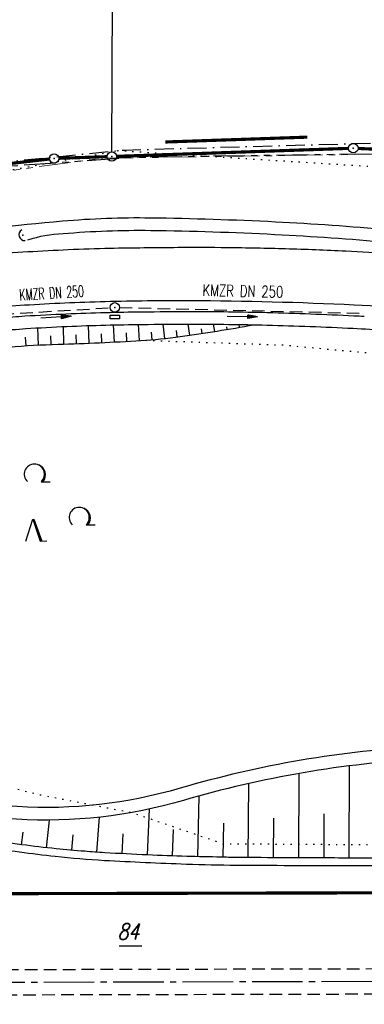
# Model space of a CAD drawing. Extents: x 0 to 1135, y 0 to 594.
# Tile 53 of 153: x 464 to 519, y 328 to 484. Entities that reach past the tile are written whole.
import ezdxf
from ezdxf.enums import TextEntityAlignment as Align

# ---------------------------------------------------------------- set-up
doc = ezdxf.new("R2010")
doc.units = 0
doc.header["$LTSCALE"] = 2
doc.header["$MEASUREMENT"] = 0
for name, pattern in [('ACHSE', [5.5, 4, -0.5, 0.5, -0.5]), ('AUSGEZOGEN', [0]), ('BAB-FM2', [2.6, 1.5, -0.5, 0.1, -0.5]), ('EinAusfädelung', [3.5, 2.5, -1]), ('GEMARKBAB', [3.7, 2, -0.5, 0.1, -0.5, 0.1, -0.5]), ('GESTRICH-X2', [1.5, 1, -0.5]), ('PHANTOMX2', [5, 2.5, -0.5, 0.5, -0.5, 0.5, -0.5]), ('PUNKTX2_STR', [0.6, 0.1, -0.5])]:
    doc.linetypes.add(name, pattern=pattern)
doc.layers.get('0').update_dxf_attribs({"color": 8, "linetype": 'AUSGEZOGEN'})
for name, color, linetype in [('ACHSETOP', 250, 'ACHSE'), ('BAB_FM', 8, 'BAB-FM2'), ('BOESCHG', 8, 'AUSGEZOGEN'), ('EINAUSF', 8, 'EinAusfädelung'), ('FBRTOP', 8, 'AUSGEZOGEN'), ('FLSTNR-BAB', 7, 'AUSGEZOGEN'), ('GEMARKGRZ', 8, 'GEMARKBAB'), ('GRENZL', 8, 'AUSGEZOGEN'), ('GRENZL-BAB', 7, 'AUSGEZOGEN'), ('GRENZP-BAB', 7, 'AUSGEZOGEN'), ('KANAL', 200, 'GESTRICH-X2'), ('Lichtwellenleiter COLT', 8, 'PHANTOMX2'), ('Lichtwellenleiter GLH', 8, 'PHANTOMX2'), ('MS-UEBERFAHRT', 8, 'GESTRICH-X2'), ('MULDE', 8, 'AUSGEZOGEN'), ('NUTZUNG', 8, 'PUNKTX2_STR'), ('PFEIL', 200, 'CONTINUOUS'), ('SCHSYMBOL', 200, 'AUSGEZOGEN'), ('TEXTO', 200, 'CONTINUOUS'), ('WALD', 8, 'AUSGEZOGEN')]:
    doc.layers.add(name, color=color, linetype=linetype)
doc.styles.add('ROMANS', font='romans.shx', dxfattribs={"width": 0.8})

# ---------------------------------------------------------------- blocks, each defined once
blk = doc.blocks.new('GST')
at = {"color": 0}
blk.add_circle((0, 0), 0.75, dxfattribs=at)
blk.add_point((0, 0), dxfattribs=at)
blk = doc.blocks.new('17')
blk.add_lwpolyline([(-0.76, -1.22), (0.75, -1.22), (0.75, -1.8), (-0.76, -1.8)], close=True)
blk.add_blockref('GST', (0, 0))
blk = doc.blocks.new('40')
at = {"color": 0}
blk.add_arc((0.02, 0.31), 0.91, 192.5363, 347.4637, dxfattribs=at)
blk.add_point((0, 0), dxfattribs=at)
blk = doc.blocks.new('LW')
at = {"color": 0}
blk.add_line((1.18, 0), (2.58, 0), dxfattribs=at)
for centre, radius, start, end in [((0.07, 1.19), 1.6, 312.7202, 226.7249), ((0.17, 1.08), 1.68, 321.1992, 68.9844), ((0.08, 1.13), 1.67, 319.2916, 65.2101)]:
    blk.add_arc(centre, radius, start, end, dxfattribs=at)
blk = doc.blocks.new('NW')
at = {"color": 0}
for p, q in [((-1.09, 0), (-0.02, 3.47)), ((-0.02, 3.47), (1.19, -0.02)), ((0.08, 3.5), (1.29, 0)), ((0.19, 3.49), (1.41, -0.01)), ((1.18, -0.01), (2.23, 0.02))]:
    blk.add_line(p, q, dxfattribs=at)
blk = doc.blocks.new('PFEIL2')
at = {"color": 0}
for p, q in [((0.88, 0), (-2.4, -0.01)), ((0.88, -0.27), (0.88, 0.28)), ((0.88, 0.28), (2.43, 0.01)), ((0.91, 0.27), (0.88, 0.26)), ((0.97, 0.26), (0.88, 0.25)), ((1.02, 0.25), (0.88, 0.23)), ((1.07, 0.24), (0.88, 0.21)), ((1.13, 0.23), (0.88, 0.19)), ((1.18, 0.22), (0.88, 0.17)), ((1.24, 0.21), (0.88, 0.15)), ((1.29, 0.21), (0.88, 0.14)), ((1.34, 0.2), (0.88, 0.12)), ((1.4, 0.19), (0.88, 0.1)), ((1.45, 0.18), (0.88, 0.08)), ((1.51, 0.17), (0.88, 0.06)), ((1.56, 0.16), (0.88, 0.04)), ((1.61, 0.15), (0.88, 0.02)), ((1.67, 0.14), (0.88, 0.01)), ((1.72, 0.13), (0.88, -0.01)), ((1.78, 0.12), (0.88, -0.03)), ((1.83, 0.11), (0.88, -0.05)), ((1.88, 0.1), (0.88, -0.07)), ((1.94, 0.09), (0.88, -0.09)), ((2.05, 0.08), (0.88, -0.12)), ((1.99, 0.08), (0.88, -0.11)), ((2.1, 0.07), (0.88, -0.14)), ((2.15, 0.06), (0.88, -0.16)), ((2.21, 0.05), (0.88, -0.18)), ((2.26, 0.04), (0.88, -0.2)), ((2.32, 0.03), (0.88, -0.22)), ((2.37, 0.02), (0.88, -0.23)), ((2.42, 0.01), (0.88, -0.25)), ((2.43, 0.01), (0.88, -0.27))]:
    blk.add_line(p, q, dxfattribs=at)

msp = doc.modelspace()

# ---------------------------------------------------------------- linework, layer by layer
at = {"layer": 'ACHSETOP'}
msp.add_lwpolyline([(25, 330.96), (159.86, 331.26), (434.86, 331.88), (684.86, 332.45), (859.86, 332.84), (950, 333.04)], dxfattribs=at)
msp.add_lwpolyline([(25, 330.96), (159.86, 331.26), (434.86, 331.88), (684.86, 332.45), (859.86, 332.84), (950, 333.04)], dxfattribs=at)
at = {"layer": 'BAB_FM', "flags": 128}
msp.add_lwpolyline([(268.57, 373.69), (318.25, 377.79), (333.62, 386.06), (364.45, 414.99), (395.49, 440.91), (416.98, 453.68), (444.51, 460.08), (480.67, 463.66), (527.59, 464.98), (551.45, 463.51), (597.67, 459.07), (604.66, 462.09), (641.91, 461.6), (643.09, 445.43), (642.4, 438.44), (641.67, 407.25), (640.53, 370.81), (688.6, 365.58), (738.6, 361.93), (788.6, 361.14), (865.7, 361.64)], dxfattribs=at)
msp.add_lwpolyline([(268.57, 373.69), (318.25, 377.79), (333.62, 386.06), (364.45, 414.99), (395.49, 440.91), (416.98, 453.68), (444.51, 460.08), (480.67, 463.66), (527.59, 464.98), (551.45, 463.51), (597.67, 459.07), (604.66, 462.09), (641.91, 461.6), (643.09, 445.43), (642.4, 438.44), (641.67, 407.25), (640.53, 370.81), (688.6, 365.58), (738.6, 361.93), (788.6, 361.14), (865.7, 361.64)], dxfattribs=at)
at = {"layer": 'BOESCHG'}
for p, q in [((467.05, 432.79), (466.91, 435.51)), ((467.05, 432.79), (466.91, 435.51)), ((471.05, 432.94), (470.96, 435.71)), ((471.05, 432.94), (470.96, 435.71)), ((475.04, 433.09), (474.93, 435.87)), ((475.04, 433.09), (474.93, 435.87)), ((479.04, 433.27), (478.9, 435.98)), ((479.04, 433.27), (478.9, 435.98)), ((483.03, 433.49), (482.88, 436.04)), ((483.03, 433.49), (482.88, 436.04)), ((485.03, 433.64), (484.93, 434.85)), ((485.03, 433.64), (484.93, 434.85)), ((487.02, 433.83), (486.78, 436.08)), ((487.02, 433.83), (486.78, 436.08)), ((489.01, 434.07), (488.87, 435.08)), ((489.01, 434.07), (488.87, 435.08)), ((490.99, 434.35), (490.73, 436.1)), ((490.99, 434.35), (490.73, 436.1)), ((492.96, 434.64), (492.85, 435.37)), ((492.96, 434.64), (492.85, 435.37)), ((494.94, 434.95), (494.76, 436.09)), ((494.94, 434.95), (494.76, 436.09)), ((496.91, 435.27), (496.85, 435.67)), ((496.91, 435.27), (496.85, 435.67)), ((498.89, 435.6), (498.81, 436.04)), ((498.89, 435.6), (498.81, 436.04)), ((500.86, 435.95), (500.85, 436.01)), ((500.86, 435.95), (500.85, 436.01)), ((465.05, 432.68), (464.97, 434.03)), ((465.05, 432.68), (464.97, 434.03)), ((469.05, 432.88), (469, 434.25)), ((469.05, 432.88), (469, 434.25)), ((473.05, 433.01), (473, 434.4)), ((473.05, 433.01), (473, 434.4)), ((477.04, 433.18), (476.98, 434.55)), ((477.04, 433.18), (476.98, 434.55)), ((481.04, 433.38), (480.96, 434.7)), ((481.04, 433.38), (480.96, 434.7)), ((508.27, 364.96), (508.21, 351.61)), ((508.27, 364.96), (508.21, 351.61)), ((516.22, 366.16), (516.21, 351.59)), ((516.22, 366.16), (516.21, 351.59)), ((500.32, 363.38), (500.21, 351.66)), ((500.32, 363.38), (500.21, 351.66)), ((492.45, 361.4), (492.21, 351.8)), ((492.45, 361.4), (492.21, 351.8)), ((484.54, 359.32), (484.22, 352.07)), ((484.54, 359.32), (484.22, 352.07)), ((512.23, 358.6), (512.21, 351.59)), ((512.23, 358.6), (512.21, 351.59)), ((468.73, 357.58), (468.26, 353.22)), ((468.73, 357.58), (468.26, 353.22)), ((476.62, 358.04), (476.23, 352.51)), ((476.62, 358.04), (476.23, 352.51)), ((496.32, 357.08), (496.21, 351.71)), ((496.32, 357.08), (496.21, 351.71)), ((504.25, 357.92), (504.21, 351.63)), ((504.25, 357.92), (504.21, 351.63)), ((464.55, 355.68), (464.29, 353.7)), ((464.55, 355.68), (464.29, 353.7)), ((480.4, 355.42), (480.22, 352.27)), ((480.4, 355.42), (480.22, 352.27)), ((488.35, 356.1), (488.22, 351.91)), ((488.35, 356.1), (488.22, 351.91)), ((472.46, 355.27), (472.24, 352.83)), ((472.46, 355.27), (472.24, 352.83))]:
    msp.add_line(p, q, dxfattribs=at)
for points in [[(572.21, 351.81, 0.000002), (566.96, 351.8, 0.000356)], [(572.21, 351.81, 0.000002), (566.96, 351.8, 0.000356)], [(461, 437.07, -0.009487), (464.88, 437.39, -0.004752), (471.42, 437.74, -0.005007), (477.63, 437.95, -0.003146), (483.43, 438.05, -0.002399), (491.03, 438.1, -0.006793), (503.27, 437.95, -0.00606), (516.98, 437.43, -0.000932), (518.63, 437.35, -0.006218)], [(461, 437.07, -0.009487), (464.88, 437.39, -0.004752), (471.42, 437.74, -0.005007), (477.63, 437.95, -0.003146), (483.43, 438.05, -0.002399), (491.03, 438.1, -0.006793), (503.27, 437.95, -0.00606), (516.98, 437.43, -0.000932), (518.63, 437.35, -0.006218)], [(413.88, 386.22, -0.010225), (414.22, 390.35, -0.015613), (414.58, 393.04, -0.022794), (417.43, 406.47, -0.060488), (419.33, 411.29, -0.079488), (422.28, 415.14, -0.039319), (429.88, 421.26, -0.026248), (439.31, 427, -0.050511), (444.61, 429.21, -0.027697), (452.92, 431.22, -0.02491), (462.35, 432.48, -0.013353), (470.15, 432.92, 0.007961), (483.24, 433.51, 0.019353), (489.49, 434.13, 0.010339), (501.11, 436)], [(413.88, 386.22, -0.010225), (414.22, 390.35, -0.015613), (414.58, 393.04, -0.022794), (417.43, 406.47, -0.060488), (419.33, 411.29, -0.079488), (422.28, 415.14, -0.039319), (429.88, 421.26, -0.026248), (439.31, 427, -0.050511), (444.61, 429.21, -0.027697), (452.92, 431.22, -0.02491), (462.35, 432.48, -0.013353), (470.15, 432.92, 0.007961), (483.24, 433.51, 0.019353), (489.49, 434.13, 0.010339), (501.11, 436)], [(460.75, 435.03, -0.010629), (465, 435.39, -0.004752), (471.51, 435.74, -0.005007), (477.68, 435.95, -0.003146), (483.45, 436.05, -0.002399), (491.03, 436.1, -0.006793), (503.22, 435.95, -0.00606), (516.88, 435.44, -0.005854), (527.21, 434.8, -0.006218)], [(460.75, 435.03, -0.010629), (465, 435.39, -0.004752), (471.51, 435.74, -0.005007), (477.68, 435.95, -0.003146), (483.45, 436.05, -0.002399), (491.03, 436.1, -0.006793), (503.22, 435.95, -0.00606), (516.88, 435.44, -0.005854), (527.21, 434.8, -0.006218)], [(524.59, 351.59, -0.000172), (515.72, 351.59, -0.001167), (506.25, 351.62, -0.001396), (498.34, 351.68, -0.002729), (495.93, 351.72, -0.001209), (490.51, 351.85, -0.0046), (484.31, 352.07, -0.0042), (477.52, 352.43, -0.005255), (474.34, 352.65, -0.003683), (469.82, 353.06, -0.008549), (464.39, 353.69, -0.007926), (458.55, 354.55, -0.007001)], [(524.59, 351.59, -0.000172), (515.72, 351.59, -0.001167), (506.25, 351.62, -0.001396), (498.34, 351.68, -0.002729), (495.93, 351.72, -0.001209), (490.51, 351.85, -0.0046), (484.31, 352.07, -0.0042), (477.52, 352.43, -0.005255), (474.34, 352.65, -0.003683), (469.82, 353.06, -0.008549), (464.39, 353.69, -0.007926), (458.55, 354.55, -0.007001)]]:
    msp.add_lwpolyline(points, format="xyb", dxfattribs=at)
at = {"layer": 'EINAUSF', "const_width": 0.5, "flags": 128}
msp.add_lwpolyline([(441.05, 345.9), (561.96, 346.17)], dxfattribs=at)
msp.add_lwpolyline([(441.05, 345.9), (561.96, 346.17)], dxfattribs=at)
at = {"layer": 'FBRTOP'}
msp.add_lwpolyline([(359.86, 381.05, 0.020673), (362.95, 384.47, 0.000512), (369.93, 392.9, -0.000518), (376.83, 401.23, -0.000111), (381.61, 406.99, -0.000142), (385.33, 411.47, -0.014385), (386.62, 412.93, -0.003067), (392.89, 419.56, -0.042384), (403.47, 428.89, -0.040892), (415.89, 436.61, -0.037518), (427.74, 441.61, -0.039324), (439.65, 444.6, -0.00839), (452.63, 446.57, -0.01744), (458.92, 447.19, -0.003877), (471.74, 447.91, -0.007538), (478.34, 448.13, -0.003016), (489.12, 448.26, -0.004167), (496.92, 448.24, -0.004748), (506.18, 448.06, -0.004616), (515.71, 447.69, -0.007277), (530.23, 446.78, -0.009249)], format="xyb", dxfattribs=at)
msp.add_lwpolyline([(359.86, 381.05, 0.020673), (362.95, 384.47, 0.000512), (369.93, 392.9, -0.000518), (376.83, 401.23, -0.000111), (381.61, 406.99, -0.000142), (385.33, 411.47, -0.014385), (386.62, 412.93, -0.003067), (392.89, 419.56, -0.042384), (403.47, 428.89, -0.040892), (415.89, 436.61, -0.037518), (427.74, 441.61, -0.039324), (439.65, 444.6, -0.00839), (452.63, 446.57, -0.01744), (458.92, 447.19, -0.003877), (471.74, 447.91, -0.007538), (478.34, 448.13, -0.003016), (489.12, 448.26, -0.004167), (496.92, 448.24, -0.004748), (506.18, 448.06, -0.004616), (515.71, 447.69, -0.007277), (530.23, 446.78, -0.009249)], format="xyb", dxfattribs=at)
at = {"layer": 'FBRTOP', "flags": 128}
msp.add_lwpolyline([(626.93, 352.63, 0.007779), (627.6, 357.89, 0.028702), (627.68, 359.32, 0.000474), (627.65, 369.08, 0.000529), (627.61, 377.82, 0.000978), (627.52, 387.71, 0.001478), (627.44, 394.25, 0.059743), (626.83, 398.7, 0.035911), (624.44, 405.77, 0.049045), (621.05, 412.02, 0.052256), (616.76, 417.13, 0.020274), (612.66, 420.78, 0.036255), (610.15, 422.55, 0.016392), (606.59, 424.53, 0.021719), (603.8, 425.82, 0.017234), (599.07, 427.57, 0.019938), (594.87, 428.78, 0.011641), (590.66, 429.71, 0.004588), (579.9, 431.72, 0.009391), (558.55, 435.09, 0.009477), (537.27, 437.64, 0.013398), (517.06, 439.12, 0.010431), (491.04, 439.79, 0.007954), (477.58, 439.64, 0.008352), (464.78, 439.08, 0.022412), (454.01, 437.94, 0.02148), (442.92, 435.77, 0.037594), (437.18, 433.92, 0.026764), (429.51, 430.31, 0.056571), (423.04, 425.82, 0.048175), (416.71, 419.1, 0.059671), (412.65, 412.32, 0.055329), (410.05, 404.21, 0.05341), (409.35, 396.66, 0.050869), (410.27, 388.76, 0.059303), (413.53, 379.41, 0.069617), (418.25, 372.41, 0.037584), (424.7, 366.24, 0.04983), (430.3, 362.5, 0.018891), (437.84, 358.85, 0.030105), (442.77, 357.03, 0.015531), (451.47, 354.7, 0.019925), (458.37, 353.36, 0.00993), (469.69, 351.87, 0.014534), (477.46, 351.22, 0.004376), (490.46, 350.64, 0.007243), (498.33, 350.47, 0.001007), (515.71, 350.39, 0.001671), (526.19, 350.39, 0.000344), (531.63, 350.42, -0.000053), (566.75, 350.59, -0.001004), (582.29, 350.64, -0.000531), (611.65, 350.64)], format="xyb", dxfattribs=at)
msp.add_lwpolyline([(626.93, 352.63, 0.007779), (627.6, 357.89, 0.028702), (627.68, 359.32, 0.000474), (627.65, 369.08, 0.000529), (627.61, 377.82, 0.000978), (627.52, 387.71, 0.001478), (627.44, 394.25, 0.059743), (626.83, 398.7, 0.035911), (624.44, 405.77, 0.049045), (621.05, 412.02, 0.052256), (616.76, 417.13, 0.020274), (612.66, 420.78, 0.036255), (610.15, 422.55, 0.016392), (606.59, 424.53, 0.021719), (603.8, 425.82, 0.017234), (599.07, 427.57, 0.019938), (594.87, 428.78, 0.011641), (590.66, 429.71, 0.004588), (579.9, 431.72, 0.009391), (558.55, 435.09, 0.009477), (537.27, 437.64, 0.013398), (517.06, 439.12, 0.010431), (491.04, 439.79, 0.007954), (477.58, 439.64, 0.008352), (464.78, 439.08, 0.022412), (454.01, 437.94, 0.02148), (442.92, 435.77, 0.037594), (437.18, 433.92, 0.026764), (429.51, 430.31, 0.056571), (423.04, 425.82, 0.048175), (416.71, 419.1, 0.059671), (412.65, 412.32, 0.055329), (410.05, 404.21, 0.05341), (409.35, 396.66, 0.050869), (410.27, 388.76, 0.059303), (413.53, 379.41, 0.069617), (418.25, 372.41, 0.037584), (424.7, 366.24, 0.04983), (430.3, 362.5, 0.018891), (437.84, 358.85, 0.030105), (442.77, 357.03, 0.015531), (451.47, 354.7, 0.019925), (458.37, 353.36, 0.00993), (469.69, 351.87, 0.014534), (477.46, 351.22, 0.004376), (490.46, 350.64, 0.007243), (498.33, 350.47, 0.001007), (515.71, 350.39, 0.001671), (526.19, 350.39, 0.000344), (531.63, 350.42, -0.000053), (566.75, 350.59, -0.001004), (582.29, 350.64, -0.000531), (611.65, 350.64)], format="xyb", dxfattribs=at)
at = {"layer": 'FLSTNR-BAB'}
msp.add_line((479.83, 337.69), (483.41, 337.69), dxfattribs=at)
msp.add_line((479.83, 337.69), (483.41, 337.69), dxfattribs=at)
at = {"layer": 'GEMARKGRZ', "const_width": 0.5, "flags": 128}
msp.add_lwpolyline([(509.6, 465.7), (487.12, 464.93)], dxfattribs=at)
msp.add_lwpolyline([(509.6, 465.7), (487.12, 464.93)], dxfattribs=at)
at = {"layer": 'GRENZL'}
msp.add_line((478.65, 463.38), (478.95, 536.39), dxfattribs=at)
msp.add_line((478.65, 463.38), (478.95, 536.39), dxfattribs=at)
at = {"layer": 'GRENZL-BAB', "const_width": 0.5, "flags": 128}
for points in [[(516.15, 463.92), (479.39, 462.66)], [(516.15, 463.92), (479.39, 462.66)], [(533.99, 463.18), (517.65, 463.91)], [(533.99, 463.18), (517.65, 463.91)], [(468.75, 462.24), (441.13, 459.04)], [(468.75, 462.24), (441.13, 459.04)], [(477.9, 462.61), (470.24, 462.35)], [(477.9, 462.61), (470.24, 462.35)]]:
    msp.add_lwpolyline(points, dxfattribs=at)
at = {"layer": 'KANAL'}
for p, q in [((461.11, 437.66), (478.37, 438.69)), ((479.86, 438.73), (518.77, 437.82))]:
    msp.add_line(p, q, dxfattribs=at)
at = {"layer": 'Lichtwellenleiter COLT', "lineweight": 0, "flags": 128}
msp.add_lwpolyline([(591.67, 456.75), (589.45, 456.66), (582.97, 456.48), (522.15, 463.02), (477.2, 462.37), (434.67, 456.7), (377.97, 421.89), (348.3, 393.83), (332.83, 379.19), (316.62, 373.24), (279.52, 369.65), (239.22, 369.19), (216.49, 370.69), (142.63, 373.77), (119.26, 373.65), (87.76, 373.46), (25, 363.52)], dxfattribs=at)
msp.add_lwpolyline([(591.67, 456.75), (589.45, 456.66), (582.97, 456.48), (522.15, 463.02), (477.2, 462.37), (434.67, 456.7), (377.97, 421.89), (348.3, 393.83), (332.83, 379.19), (316.62, 373.24), (279.52, 369.65), (239.22, 369.19), (216.49, 370.69), (142.63, 373.77), (119.26, 373.65), (87.76, 373.46), (25, 363.52)], dxfattribs=at)
at = {"layer": 'Lichtwellenleiter GLH', "flags": 128}
msp.add_lwpolyline([(25, 363.43), (40.71, 365.93), (60.1, 369.02), (83.08, 372.35), (100.38, 373.31), (121.05, 373.6), (142.53, 373.81), (146.21, 373.86), (164.3, 373.72), (180.08, 372.74), (201.88, 371.51), (222.36, 369.98), (239.07, 369.28), (241.68, 369), (264.48, 368.81), (289.28, 369.98), (305.53, 371.91), (320.4, 374.51), (332.73, 379.12), (340.68, 385.37), (377.06, 421.29), (389.35, 431.21), (406.18, 443.54), (414.45, 449.33), (420.61, 452.81), (440.04, 458.48), (459.74, 460.94), (482.41, 462.54), (499.83, 462.79), (521.86, 463.1), (534.33, 462.66), (544.17, 462.77), (586.82, 456.3)], dxfattribs=at)
msp.add_lwpolyline([(25, 363.43), (40.71, 365.93), (60.1, 369.02), (83.08, 372.35), (100.38, 373.31), (121.05, 373.6), (142.53, 373.81), (146.21, 373.86), (164.3, 373.72), (180.08, 372.74), (201.88, 371.51), (222.36, 369.98), (239.07, 369.28), (241.68, 369), (264.48, 368.81), (289.28, 369.98), (305.53, 371.91), (320.4, 374.51), (332.73, 379.12), (340.68, 385.37), (377.06, 421.29), (389.35, 431.21), (406.18, 443.54), (414.45, 449.33), (420.61, 452.81), (440.04, 458.48), (459.74, 460.94), (482.41, 462.54), (499.83, 462.79), (521.86, 463.1), (534.33, 462.66), (544.17, 462.77), (586.82, 456.3)], dxfattribs=at)
at = {"layer": 'MS-UEBERFAHRT', "flags": 128}
for points in [[(410.86, 333.83, 0), (434.85, 333.88), (610.8, 334.28)], [(410.86, 333.83, 0), (434.85, 333.88), (610.8, 334.28)], [(410.62, 329.83, 0), (434.86, 329.88), (610.98, 330.28)], [(410.62, 329.83, 0), (434.86, 329.88), (610.98, 330.28)]]:
    msp.add_lwpolyline(points, format="xyb", dxfattribs=at)
at = {"layer": 'MULDE'}
for points in [[(625.32, 541.56, -0.006126), (625.82, 529.77, -0.011684), (625.87, 523.59, -0.000429), (625.6, 507.73, -0.003987), (625.56, 506.02, -0.005422), (625.3, 500.11, -0.005458), (624.91, 494.25, -0.019119), (624.55, 491.14, -0.003831), (622.04, 475.75, -0.016926), (621.06, 470.94, -0.009242), (618.79, 462.24, -0.14775), (610.74, 449.6, -0.141482), (596.53, 443.09, -0.016467), (588.76, 442.19, -0.046554), (585.99, 442.22, -0.007755), (573.84, 443.68, 0.007715), (561.63, 445.14, 0.001474), (540.71, 447.26, 0.00168), (522.33, 449, 0.010246), (504.49, 450.26, 0.009305), (484.81, 450.89, 0.024903), (470.91, 450.38, 0.072812), (465.26, 449.38, 0.01767)], [(625.32, 541.56, -0.006126), (625.82, 529.77, -0.011684), (625.87, 523.59, -0.000429), (625.6, 507.73, -0.003987), (625.56, 506.02, -0.005422), (625.3, 500.11, -0.005458), (624.91, 494.25, -0.019119), (624.55, 491.14, -0.003831), (622.04, 475.75, -0.016926), (621.06, 470.94, -0.009242), (618.79, 462.24, -0.14775), (610.74, 449.6, -0.141482), (596.53, 443.09, -0.016467), (588.76, 442.19, -0.046554), (585.99, 442.22, -0.007755), (573.84, 443.68, 0.007715), (561.63, 445.14, 0.001474), (540.71, 447.26, 0.00168), (522.33, 449, 0.010246), (504.49, 450.26, 0.009305), (484.81, 450.89, 0.024903), (470.91, 450.38, 0.072812), (465.26, 449.38, 0.01767)], [(522.48, 451, 0.010251), (504.57, 452.26, 0.009288), (484.77, 452.89, 0.02492), (470.81, 452.38, 0.015529), (448.55, 449.75, 0.017734), (434.52, 447.14, 0.024838), (424.7, 444.42, 0.033629), (414.51, 440.28, 0.040629), (406.67, 435.64, 0.014458), (399.93, 430.57, 0.016941), (394.46, 425.89, 0.009687), (387.26, 419.04, 0.014164), (382.57, 414.13, 0.028863), (374.83, 404.48, -0.02627), (366.38, 393.84, -0.005752), (357.48, 384, -0.013387)], [(522.48, 451, 0.010251), (504.57, 452.26, 0.009288), (484.77, 452.89, 0.02492), (470.81, 452.38, 0.015529), (448.55, 449.75, 0.017734), (434.52, 447.14, 0.024838), (424.7, 444.42, 0.033629), (414.51, 440.28, 0.040629), (406.67, 435.64, 0.014458), (399.93, 430.57, 0.016941), (394.46, 425.89, 0.009687), (387.26, 419.04, 0.014164), (382.57, 414.13, 0.028863), (374.83, 404.48, -0.02627), (366.38, 393.84, -0.005752), (357.48, 384, -0.013387)], [(569.79, 371.68, -0.001489), (554.32, 370.67, -0.002267), (545.18, 370.14, -0.000307), (536.55, 369.69, 0.000318), (528.21, 369.25, 0.057924), (489.45, 362.63, -0.086447), (463.65, 359.72, -0.040585), (456.43, 360.74, -0.022765), (443.72, 364.23, -0.035965), (439.81, 365.82, -0.021236), (433.39, 369.32, -0.021236)], [(569.79, 371.68, -0.001489), (554.32, 370.67, -0.002267), (545.18, 370.14, -0.000307), (536.55, 369.69, 0.000318), (528.21, 369.25, 0.057924), (489.45, 362.63, -0.086447), (463.65, 359.72, -0.040585), (456.43, 360.74, -0.022765), (443.72, 364.23, -0.035965), (439.81, 365.82, -0.021236), (433.39, 369.32, -0.021236)], [(569.14, 369.63, -0.001412), (554.45, 368.67, -0.002267), (545.29, 368.14, -0.000307), (536.65, 367.69, 0.000318), (528.32, 367.25, 0.057924), (490.01, 360.71, -0.086447), (463.53, 357.72, -0.040585), (455.99, 358.79, -0.022765), (443.11, 362.33, -0.035965), (438.92, 364.03, -0.021236), (432.36, 367.61, -0.021236)], [(569.14, 369.63, -0.001412), (554.45, 368.67, -0.002267), (545.29, 368.14, -0.000307), (536.65, 367.69, 0.000318), (528.32, 367.25, 0.057924), (490.01, 360.71, -0.086447), (463.53, 357.72, -0.040585), (455.99, 358.79, -0.022765), (443.11, 362.33, -0.035965), (438.92, 364.03, -0.021236), (432.36, 367.61, -0.021236)]]:
    msp.add_lwpolyline(points, format="xyb", dxfattribs=at)
at = {"layer": 'NUTZUNG', "flags": 128}
for points in [[(277.08, 369.16), (320.48, 374.2), (331.12, 378.36), (348.83, 395.49), (369.09, 415.63), (392.38, 433.51), (422.74, 453.3), (479.65, 463.58), (536.14, 460.04), (585.61, 455.29), (601.06, 458.58), (616.64, 482.68), (619.38, 484.27)], [(277.08, 369.16), (320.48, 374.2), (331.12, 378.36), (348.83, 395.49), (369.09, 415.63), (392.38, 433.51), (422.74, 453.3), (479.65, 463.58), (536.14, 460.04), (585.61, 455.29), (601.06, 458.58), (616.64, 482.68), (619.38, 484.27)], [(550.99, 430.63), (545.75, 429.05), (505.93, 432.74), (483.24, 433.51)], [(550.99, 430.63), (545.75, 429.05), (505.93, 432.74), (483.24, 433.51)], [(462.35, 432.48), (446.34, 426.17), (430.47, 419.85), (421.77, 408.79), (419.81, 392.09), (425.75, 376.8), (446.72, 366.77), (467.19, 361.62), (481.83, 358.79), (496.32, 353.85), (611.6, 353.18)], [(462.35, 432.48), (446.34, 426.17), (430.47, 419.85), (421.77, 408.79), (419.81, 392.09), (425.75, 376.8), (446.72, 366.77), (467.19, 361.62), (481.83, 358.79), (496.32, 353.85), (611.6, 353.18)]]:
    msp.add_lwpolyline(points, dxfattribs=at)

# ---------------------------------------------------------------- block references
at = {"layer": 'GRENZP-BAB'}
for p in [(516.9, 463.95), (516.9, 463.95), (469.49, 462.33), (469.49, 462.33), (478.64, 462.63), (478.64, 462.63)]:
    msp.add_blockref('GST', p, dxfattribs=at)
at = {"layer": 'PFEIL'}
for p, rotation in [((469.79, 437.18), 3.491659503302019), ((499.29, 437.28), 358.6663595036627)]:
    msp.add_blockref('PFEIL2', p, dxfattribs=dict(at, rotation=rotation))
at = {"layer": 'SCHSYMBOL'}
for name, p, rotation in [('40', (464.53, 450.16), 287.3807311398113), ('40', (464.53, 450.16), 287.3807311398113), ('17', (479.11, 438.75), 0.1293595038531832), ('17', (479.11, 438.75), 0.1293595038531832)]:
    msp.add_blockref(name, p, dxfattribs=dict(at, rotation=rotation))
at = {"layer": 'WALD'}
for name, p in [('LW', (466.29, 411.16)), ('LW', (473.41, 404.31)), ('NW', (466.12, 401.76))]:
    msp.add_blockref(name, p, dxfattribs=at)

# ---------------------------------------------------------------- texts
at = {"layer": 'FLSTNR-BAB', "style": 'ROMANS', "oblique": 15, "width": 0.8}
msp.add_text('84', height=2.5, dxfattribs=at).set_placement((479.53, 338.7))
msp.add_text('84', height=2.5, dxfattribs=at).set_placement((479.53, 338.7))
at = {"layer": 'TEXTO', "style": 'ROMANS'}
for rotation, width, p in [(3.4917, 0.6, (469.16, 440.13)), (358.6664, 0.75, (499.39, 440.44))]:
    msp.add_text('KMZR DN 250', height=1.8, rotation=rotation, dxfattribs=dict(at, width=width)).set_placement(p, align=Align.CENTER)

doc.saveas('drawing.dxf')
